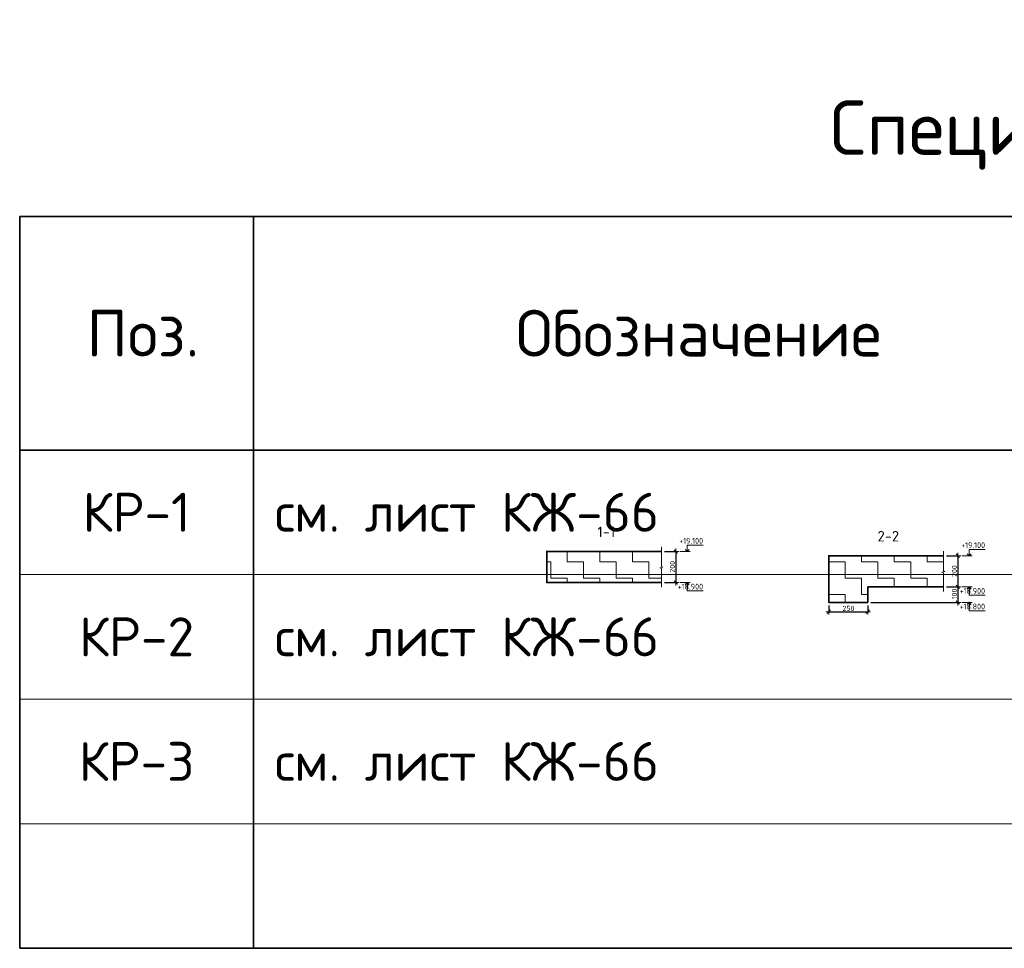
# Model space of a CAD drawing. Header units: metres. Extents: x -38 to 90, y -15 to 21.
# Tile 125 of 127: x 67.89 to 74.21, y 10.54 to 16.5. Entities that reach past the tile are written whole.
import ezdxf

# ---------------------------------------------------------------- set-up
doc = ezdxf.new("R2010")
doc.units = ezdxf.units.M
doc.header["$PDMODE"] = 65
doc.layers.add('XR$4$Размерная линия_ общее', color=7, linetype='Continuous', lineweight=13)
doc.styles.add('ISOCPEUR', font='txt')
doc.dimstyles.new('DIMSTYLE_8', dxfattribs={"dimtxt": 0.033, "dimasz": 0.0375, "dimexe": 0, "dimexo": 0, "dimgap": 0.0165, "dimtad": 2, "dimdec": 0, "dimlfac": 1000, "dimrnd": 1, "dimzin": 12, "dimdsep": 46, "dimtxsty": 'ISOCPEUR', "dimblk1": 'ALL_ML_STRICH', "dimblk2": 'ALL_ML_STRICH', "dimsah": 1, "dimcen": 0, "dimclrd": 7, "dimclre": 256, "dimclrt": 7, "dimadec": 0, "dimazin": 0, "dimtfac": 1, "dimtdec": 0, "dimtix": 1, "dimtmove": 2, "dimatfit": 3, "dimfxl": 0, "dimtzin": 0, "dimlwd": 0, "dimlwe": -3, "dimarcsym": 0})
pattern_1 = [(0, (0.21, 0.21), (0.105, 0.105), [0.105, -0.105]), (90, (0.21, 0.21), (-0.105, 0.105), [0.105, -0.105])]

# ---------------------------------------------------------------- blocks, each defined once
blk = doc.blocks.new('ЭЛЕМЕНТ_УЗОРА_3')
at = {"color": 7, "linetype": 'Continuous', "lineweight": 13, "transparency": 33554687}
blk.add_line((72.0051, 12.8573), (72.0051, 12.8573), dxfattribs=at)
blk.add_lwpolyline([(72.0051, 13.1173), (72.0051, 12.9901), (72.0151, 12.9865), (71.9951, 12.9816), (72.0051, 12.9774), (72.0051, 12.8573)], dxfattribs=at)
blk = doc.blocks.new('ALL_ML_STRICH')
at = {"color": 0, "linetype": 'ByBlock', "lineweight": -2}
for p, q in [((-1, 0), (0.5, 0)), ((-0.3, -0.3), (0.3, 0.3)), ((0, -0.5), (0, 0.5))]:
    blk.add_line(p, q, dxfattribs=at)
blk = doc.blocks.new('*D103')
at = {"layer": 'DEFPOINTS', "color": 7, "linetype": 'Continuous', "lineweight": 13, "transparency": 33554687}
for p in [(72.0051, 13.0873), (72.0975, 13.0873), (72.0051, 12.8873)]:
    blk.add_point(p, dxfattribs=at)
at = {"layer": 'XR$4$Размерная линия_ общее', "color": 253, "linetype": 'Continuous', "lineweight": -2, "true_color": 0xa0a0a0, "transparency": 33554687}
for p, q in [((72.0251, 13.0873), (72.0975, 13.0873)), ((72.0251, 12.8873), (72.0975, 12.8873))]:
    blk.add_line(p, q, dxfattribs=at)
at = {"layer": 'XR$4$Размерная линия_ общее', "color": 7, "linetype": 'Continuous', "lineweight": -2, "transparency": 33554687}
blk.add_line((72.0975, 13.0873), (72.0975, 12.8873), dxfattribs=at)
at = {"layer": 'XR$4$Размерная линия_ общее', "color": 7, "linetype": 'Continuous', "lineweight": 13, "transparency": 33554687, "xscale": 0.0375, "yscale": 0.0375, "zscale": 0.0375}
for p, rotation in [((72.0975, 13.0873), 90), ((72.0975, 12.8873), 270)]:
    blk.add_blockref('ALL_ML_STRICH', p, dxfattribs=dict(at, rotation=rotation))
at = {"layer": 'XR$4$Размерная линия_ общее', "color": 7, "linetype": 'Continuous', "lineweight": 13, "transparency": 33554687, "insert": (72.076, 12.9889), "char_height": 0.033, "width": 0.099, "attachment_point": 5, "rotation": 90, "style": 'ISOCPEUR'}
blk.add_mtext('\\A1;{200}', dxfattribs=at)
blk = doc.blocks.new('СЛОЖНЫЙ_ОБЪЕКТ_1')
at = {"color": 7, "linetype": 'Continuous', "lineweight": 13, "transparency": 33554687}
blk.add_line((72.1905, 13.0873), (72.1238, 13.0873), dxfattribs=at)
at = {"color": 7, "linetype": 'Continuous', "lineweight": 35, "transparency": 33554687}
blk.add_lwpolyline([(72.1584, 13.0994), (72.1705, 13.0873), (72.1826, 13.0994)], dxfattribs=at)
at = {"color": 7, "linetype": 'Continuous', "lineweight": 13, "transparency": 33554687}
blk.add_lwpolyline([(72.1705, 13.0873), (72.1705, 13.1273), (72.2728, 13.1273)], dxfattribs=at)
blk = doc.blocks.new('СЛОЖНЫЙ_ОБЪЕКТ_2')
at = {"color": 7, "linetype": 'Continuous', "lineweight": 13, "transparency": 33554687}
blk.add_line((72.1905, 12.8873), (72.1238, 12.8873), dxfattribs=at)
at = {"color": 7, "linetype": 'Continuous', "lineweight": 35, "transparency": 33554687}
blk.add_lwpolyline([(72.1584, 12.8752), (72.1705, 12.8873), (72.1826, 12.8752)], dxfattribs=at)
at = {"color": 7, "linetype": 'Continuous', "lineweight": 13, "transparency": 33554687}
blk.add_lwpolyline([(72.1705, 12.8873), (72.1705, 12.8333), (72.2728, 12.8333)], dxfattribs=at)
blk = doc.blocks.new('ЭЛЕМЕНТ_УЗОРА_4')
at = {"color": 7, "linetype": 'Continuous', "lineweight": 13, "transparency": 33554687}
blk.add_line((73.8149, 12.8295), (73.8149, 12.8295), dxfattribs=at)
blk.add_lwpolyline([(73.8149, 13.0895), (73.8149, 12.9623), (73.8249, 12.9587), (73.8049, 12.9538), (73.8149, 12.9496), (73.8149, 12.8295)], dxfattribs=at)
blk = doc.blocks.new('СЛОЖНЫЙ_ОБЪЕКТ_3')
at = {"color": 7, "linetype": 'Continuous', "lineweight": 13, "transparency": 33554687}
blk.add_line((74.0002, 13.0595), (73.9336, 13.0595), dxfattribs=at)
blk.add_lwpolyline([(73.9802, 13.0595), (73.9802, 13.0995), (74.0826, 13.0995)], dxfattribs=at)
at = {"color": 7, "linetype": 'Continuous', "lineweight": 35, "transparency": 33554687}
blk.add_lwpolyline([(73.9681, 13.0716), (73.9802, 13.0595), (73.9923, 13.0716)], dxfattribs=at)
blk = doc.blocks.new('СЛОЖНЫЙ_ОБЪЕКТ_4')
at = {"color": 7, "linetype": 'Continuous', "lineweight": 13, "transparency": 33554687}
blk.add_line((74.0002, 12.8595), (73.9336, 12.8595), dxfattribs=at)
at = {"color": 7, "linetype": 'Continuous', "lineweight": 35, "transparency": 33554687}
blk.add_lwpolyline([(73.9681, 12.8474), (73.9802, 12.8595), (73.9923, 12.8474)], dxfattribs=at)
at = {"color": 7, "linetype": 'Continuous', "lineweight": 13, "transparency": 33554687}
blk.add_lwpolyline([(73.9802, 12.8595), (73.9802, 12.8055), (74.0826, 12.8055)], dxfattribs=at)
blk = doc.blocks.new('*D109')
at = {"layer": 'DEFPOINTS', "color": 7, "linetype": 'Continuous', "lineweight": 13, "transparency": 33554687}
for p in [(73.8149, 13.0595), (73.9073, 13.0595), (73.8149, 12.8595)]:
    blk.add_point(p, dxfattribs=at)
at = {"layer": 'XR$4$Размерная линия_ общее', "color": 253, "linetype": 'Continuous', "lineweight": -2, "true_color": 0xa0a0a0, "transparency": 33554687}
for p, q in [((73.8349, 13.0595), (73.9073, 13.0595)), ((73.8349, 12.8595), (73.9073, 12.8595))]:
    blk.add_line(p, q, dxfattribs=at)
at = {"layer": 'XR$4$Размерная линия_ общее', "color": 7, "linetype": 'Continuous', "lineweight": -2, "transparency": 33554687}
blk.add_line((73.9073, 13.0595), (73.9073, 12.8595), dxfattribs=at)
at = {"layer": 'XR$4$Размерная линия_ общее', "color": 7, "linetype": 'Continuous', "lineweight": 13, "transparency": 33554687, "xscale": 0.0375, "yscale": 0.0375, "zscale": 0.0375}
for p, rotation in [((73.9073, 13.0595), 90), ((73.9073, 12.8595), 270)]:
    blk.add_blockref('ALL_ML_STRICH', p, dxfattribs=dict(at, rotation=rotation))
at = {"layer": 'XR$4$Размерная линия_ общее', "color": 7, "linetype": 'Continuous', "lineweight": 13, "transparency": 33554687, "insert": (73.8858, 12.9611), "char_height": 0.033, "width": 0.099, "attachment_point": 5, "rotation": 90, "style": 'ISOCPEUR'}
blk.add_mtext('\\A1;{200}', dxfattribs=at)
blk = doc.blocks.new('*D110')
at = {"layer": 'DEFPOINTS', "color": 7, "linetype": 'Continuous', "lineweight": 13, "transparency": 33554687}
for p in [(73.8149, 12.8595), (73.9073, 12.8595), (73.3294, 12.7595)]:
    blk.add_point(p, dxfattribs=at)
at = {"layer": 'XR$4$Размерная линия_ общее', "color": 253, "linetype": 'Continuous', "lineweight": -2, "true_color": 0xa0a0a0, "transparency": 33554687}
for p, q in [((73.8349, 12.8595), (73.9073, 12.8595)), ((73.3494, 12.7595), (73.9073, 12.7595))]:
    blk.add_line(p, q, dxfattribs=at)
at = {"layer": 'XR$4$Размерная линия_ общее', "color": 7, "linetype": 'Continuous', "lineweight": -2, "transparency": 33554687}
blk.add_line((73.9073, 12.8595), (73.9073, 12.7595), dxfattribs=at)
at = {"layer": 'XR$4$Размерная линия_ общее', "color": 7, "linetype": 'Continuous', "lineweight": 13, "transparency": 33554687, "xscale": 0.0375, "yscale": 0.0375, "zscale": 0.0375}
for p, rotation in [((73.9073, 12.8595), 90), ((73.9073, 12.7595), 270)]:
    blk.add_blockref('ALL_ML_STRICH', p, dxfattribs=dict(at, rotation=rotation))
at = {"layer": 'XR$4$Размерная линия_ общее', "color": 7, "linetype": 'Continuous', "lineweight": 13, "transparency": 33554687, "insert": (73.8858, 12.8144), "char_height": 0.033, "width": 0.099, "attachment_point": 5, "rotation": 90, "style": 'ISOCPEUR'}
blk.add_mtext('\\A1;{100}', dxfattribs=at)
blk = doc.blocks.new('СЛОЖНЫЙ_ОБЪЕКТ_5')
at = {"color": 7, "linetype": 'Continuous', "lineweight": 13, "transparency": 33554687}
blk.add_line((74.0002, 12.7595), (73.9336, 12.7595), dxfattribs=at)
at = {"color": 7, "linetype": 'Continuous', "lineweight": 35, "transparency": 33554687}
blk.add_lwpolyline([(73.9681, 12.7474), (73.9802, 12.7595), (73.9923, 12.7474)], dxfattribs=at)
at = {"color": 7, "linetype": 'Continuous', "lineweight": 13, "transparency": 33554687}
blk.add_lwpolyline([(73.9802, 12.7595), (73.9802, 12.7055), (74.0826, 12.7055)], dxfattribs=at)
blk = doc.blocks.new('*D112')
at = {"layer": 'DEFPOINTS', "color": 7, "linetype": 'Continuous', "lineweight": 13, "transparency": 33554687}
for p in [(73.0794, 12.7595), (73.3294, 12.7595), (73.0794, 12.7)]:
    blk.add_point(p, dxfattribs=at)
at = {"layer": 'XR$4$Размерная линия_ общее', "color": 253, "linetype": 'Continuous', "lineweight": -2, "true_color": 0xa0a0a0, "transparency": 33554687}
for p, q in [((73.0794, 12.7395), (73.0794, 12.7)), ((73.3294, 12.7395), (73.3294, 12.7))]:
    blk.add_line(p, q, dxfattribs=at)
at = {"layer": 'XR$4$Размерная линия_ общее', "color": 7, "linetype": 'Continuous', "lineweight": -2, "transparency": 33554687}
blk.add_line((73.0794, 12.7), (73.3294, 12.7), dxfattribs=at)
at = {"layer": 'XR$4$Размерная линия_ общее', "color": 7, "linetype": 'Continuous', "lineweight": 13, "transparency": 33554687, "xscale": 0.0375, "yscale": 0.0375, "zscale": 0.0375, "rotation": 180}
blk.add_blockref('ALL_ML_STRICH', (73.0794, 12.7), dxfattribs=at)
at = {"layer": 'XR$4$Размерная линия_ общее', "color": 7, "linetype": 'Continuous', "lineweight": 13, "transparency": 33554687, "xscale": 0.0375, "yscale": 0.0375, "zscale": 0.0375}
blk.add_blockref('ALL_ML_STRICH', (73.3294, 12.7), dxfattribs=at)
at = {"layer": 'XR$4$Размерная линия_ общее', "color": 7, "linetype": 'Continuous', "lineweight": 13, "transparency": 33554687, "insert": (73.206, 12.7215), "char_height": 0.033, "width": 0.099, "attachment_point": 5, "style": 'ISOCPEUR'}
blk.add_mtext('\\A1;{250}', dxfattribs=at)

msp = doc.modelspace()

# ---------------------------------------------------------------- hatches: boundary and pattern name
at = {"linetype": 'Continuous', "lineweight": 13, "transparency": 33554687}
h = msp.add_hatch(dxfattribs=at)
h.set_pattern_fill('____', scale=0.105, style=0, pattern_type=2)
h.set_pattern_definition(pattern_1)
h.paths.add_polyline_path([(71.2696, 13.0873), (71.2696, 12.8873), (72.0051, 12.8873), (72.0051, 13.0873)], flags=0)
h = msp.add_hatch(dxfattribs=at)
h.set_pattern_fill('____', scale=0.105, style=0, pattern_type=2)
h.set_pattern_definition(pattern_1)
h.paths.add_polyline_path([(73.8149, 13.0595), (73.0794, 13.0595), (73.0794, 12.7595), (73.3294, 12.7595), (73.3294, 12.8595), (73.8149, 12.8595)], flags=0)

# ---------------------------------------------------------------- linework, layer by layer
at = {"color": 7, "linetype": 'Continuous', "lineweight": 35, "transparency": 33554687}
for p, q in [((86.3869, 15.2385), (67.8869, 15.2385)), ((67.8869, 15.2385), (67.8869, 13.7385)), ((69.3869, 15.2385), (69.3869, 13.7385)), ((86.3869, 13.7385), (67.8869, 13.7385)), ((67.8869, 13.7385), (67.8869, 12.9385)), ((69.3869, 13.7385), (69.3869, 12.9385)), ((67.8869, 12.9385), (67.8869, 12.1385)), ((69.3869, 12.9385), (69.3869, 12.1385)), ((73.3294, 12.8595), (73.8149, 12.8595)), ((67.8869, 12.1385), (67.8869, 11.3385)), ((69.3869, 12.1385), (69.3869, 11.3385)), ((67.8869, 11.3385), (67.8869, 10.5385)), ((69.3869, 11.3385), (69.3869, 10.5385)), ((67.8869, 10.5385), (86.3869, 10.5385))]:
    msp.add_line(p, q, dxfattribs=at)
at = {"color": 7, "linetype": 'Continuous', "lineweight": 13, "transparency": 33554687}
for p, q in [((67.8869, 13.7385), (86.3869, 13.7385)), ((67.8869, 12.9385), (86.3869, 12.9385)), ((67.8869, 12.1385), (86.3869, 12.1385)), ((67.8869, 11.3385), (86.3869, 11.3385))]:
    msp.add_line(p, q, dxfattribs=at)
at = {"color": 7, "linetype": 'Continuous', "lineweight": 35, "transparency": 33554687}
for points in [[(72.0051, 13.0873), (71.2696, 13.0873), (71.2696, 12.8873), (72.0051, 12.8873)], [(73.8149, 13.0595), (73.0794, 13.0595), (73.0794, 12.8595)], [(73.0794, 12.8595), (73.0794, 12.7595), (73.3294, 12.7595), (73.3294, 12.8595)]]:
    msp.add_lwpolyline(points, dxfattribs=at)

# ---------------------------------------------------------------- block references
at = {"color": 7, "linetype": 'Continuous', "lineweight": 13, "transparency": 33554687}
for name in ['ЭЛЕМЕНТ_УЗОРА_3', 'ЭЛЕМЕНТ_УЗОРА_4']:
    msp.add_blockref(name, (0, 0), dxfattribs=at)
at = {"color": 7, "linetype": 'Continuous', "lineweight": 35, "transparency": 33554687}
for name in ['СЛОЖНЫЙ_ОБЪЕКТ_1', 'СЛОЖНЫЙ_ОБЪЕКТ_3', 'СЛОЖНЫЙ_ОБЪЕКТ_2', 'СЛОЖНЫЙ_ОБЪЕКТ_4', 'СЛОЖНЫЙ_ОБЪЕКТ_5']:
    msp.add_blockref(name, (0, 0), dxfattribs=at)

# ---------------------------------------------------------------- texts
at = {"color": 7, "linetype": 'Continuous', "lineweight": 35, "transparency": 33554687, "style": 'ISOCPEUR'}
for s, insert, char_height, width, attachment_point in [('\\A1;{\\fISOCPEUR|i0|b0;\\H0.350000;\\W1.000000;\\C7;Спецификация арматурных каркасов}\\P', (77.1369, 15.5385), 0.35, 8.363517, 8), ('\\A1;{\\fISOCPEUR|i0|b0;\\H0.300000;\\W1.000000;\\C7;Обозначение}\\P', (72.2445, 14.4885), 0.3, 2.501273, 5), ('\\A1;{\\fISOCPEUR|i0|b0;\\H0.300000;\\W1.000000;\\C7;Поз.}\\P', (68.6773, 14.4885), 0.3, 0.873679, 5)]:
    msp.add_mtext(s, dxfattribs=dict(at, insert=insert, char_height=char_height, width=width, attachment_point=attachment_point))
at = {"color": 7, "linetype": 'Continuous', "lineweight": 13, "transparency": 33554687, "style": 'ISOCPEUR'}
for s, insert, char_height, width, attachment_point in [('\\A1;{\\fISOCPEUR|i0|b0;\\H0.250000;\\W1.000000;\\C7;КР-1}\\P', (68.6369, 13.3385), 0.25, 0.809375, 5), ('\\A1;{\\fISOCPEUR|i0|b0;\\H0.250000;\\W1.000000;\\C7;см. лист КЖ-66}\\P', (69.5238, 13.3385), 0.25, 2.547475, 4), ('\\A1;{\\fISOCPEUR|i0|b0;\\H0.037500;\\W1.000000;\\C7;+19.100}\\P', (72.2728, 13.1365), 0.0375, 0.170106, 9), ('\\A1;{\\fISOCPEUR|i0|b0;\\H0.037500;\\W1.000000;\\C7;+19.100}\\P', (74.0826, 13.1087), 0.0375, 0.170106, 9), ('\\A1;{\\fISOCPEUR|i0|b0;\\H0.037500;\\W1.000000;\\C7;+18.900}\\P', (72.2728, 12.8425), 0.0375, 0.178404, 9), ('\\A1;{\\fISOCPEUR|i0|b0;\\H0.037500;\\W1.000000;\\C7;+18.900}\\P', (74.0826, 12.8147), 0.0375, 0.178404, 9), ('\\A1;{\\fISOCPEUR|i0|b0;\\H0.037500;\\W1.000000;\\C7;+18.800}\\P', (74.0826, 12.7147), 0.0375, 0.178404, 9), ('\\A1;{\\fISOCPEUR|i0|b0;\\H0.250000;\\W1.000000;\\C7;КР-2}\\P', (68.6369, 12.5385), 0.25, 0.867188, 5), ('\\A1;{\\fISOCPEUR|i0|b0;\\H0.250000;\\W1.000000;\\C7;см. лист КЖ-66}\\P', (69.5238, 12.5385), 0.25, 2.547475, 4), ('\\A1;{\\fISOCPEUR|i0|b0;\\H0.250000;\\W1.000000;\\C7;КР-3}\\P', (68.6369, 11.7385), 0.25, 0.867188, 5), ('\\A1;{\\fISOCPEUR|i0|b0;\\H0.250000;\\W1.000000;\\C7;см. лист КЖ-66}\\P', (69.5238, 11.7385), 0.25, 2.547475, 4)]:
    msp.add_mtext(s, dxfattribs=dict(at, insert=insert, char_height=char_height, width=width, attachment_point=attachment_point))
at = {"color": 7, "linetype": 'Continuous', "lineweight": 50, "transparency": 33554687, "char_height": 0.0675, "attachment_point": 5, "style": 'ISOCPEUR'}
for s, insert, width in [('\\A1;{\\fISOCPEUR|i0|b0;\\H0.067500;\\W1.000000;\\C7;1-1}\\P', (71.6518, 13.2127), 0.139696), ('\\A1;{\\fISOCPEUR|i0|b0;\\H0.067500;\\W1.000000;\\C7;2-2}\\P', (73.4615, 13.1849), 0.172565)]:
    msp.add_mtext(s, dxfattribs=dict(at, insert=insert, width=width))

# ---------------------------------------------------------------- dimensions: what is measured, and where the dimension line sits
at = {"layer": 'XR$4$Размерная линия_ общее', "color": 7, "linetype": 'Continuous', "lineweight": 13, "transparency": 33554687}
for base, p1, p2, picture, middle in [((72.0975, 12.8873), (72.0251, 13.0873), (72.0251, 12.8873), '*D103', (72.076, 12.9889)), ((73.9073, 12.8595), (73.8349, 13.0595), (73.8349, 12.8595), '*D109', (73.8858, 12.9611)), ((73.9073, 12.7595), (73.8349, 12.8595), (73.3494, 12.7595), '*D110', (73.8858, 12.8144))]:
    dim = msp.add_linear_dim(base=base, p1=p1, p2=p2, angle=270, dimstyle='DIMSTYLE_8', override={"dimpost": '<>', "dimclrd": 7, "dimclre": 253, "dimclrt": 7, "dimlwd": 0, "dimlwe": 65533}, dxfattribs=at)
    dim.commit()
    dim.dimension.update_dxf_attribs({"geometry": picture, "text_midpoint": middle, "dimtype": 160})
dim = msp.add_linear_dim(base=(73.3294, 12.7), p1=(73.0794, 12.7395), p2=(73.3294, 12.7395), dimstyle='DIMSTYLE_8', override={"dimpost": '<>', "dimclrd": 7, "dimclre": 253, "dimclrt": 7, "dimlwd": 0, "dimlwe": 65533}, dxfattribs=at)
dim.commit()
dim.dimension.update_dxf_attribs({"geometry": '*D112', "text_midpoint": (73.206, 12.7215), "dimtype": 160})

doc.saveas('drawing.dxf')
